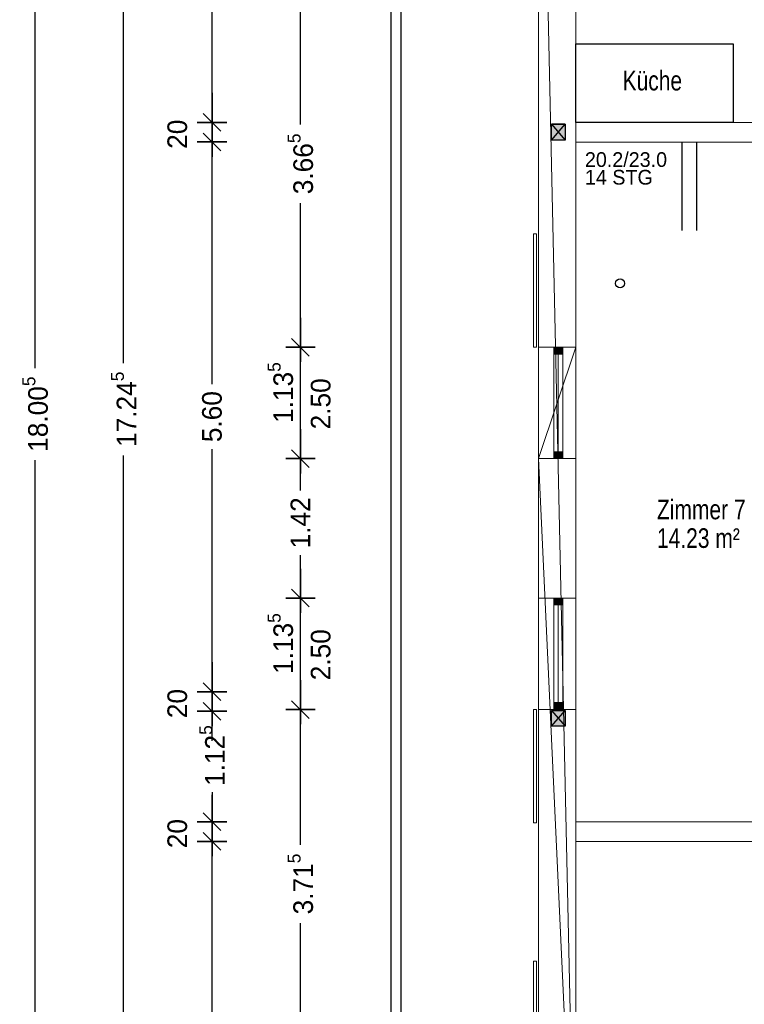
# Model space of a CAD drawing. Header units: metres. Extents: x -13 to 178, y 23 to 52.
# Tile 3 of 9: x 153.51 to 160.89, y 31.5 to 41.53. Entities that reach past the tile are written whole.
import ezdxf

# ---------------------------------------------------------------- set-up
doc = ezdxf.new("R2010")
doc.units = ezdxf.units.M
doc.header["$XCLIPFRAME"] = 2
doc.header["$PDMODE"] = 65
doc.linetypes.add('AUSGEZOGEN', pattern=[0])
for name, color, linetype, lineweight in [('Allgemein03', 7, 'AUSGEZOGEN', 25), ('Fenster', 7, 'AUSGEZOGEN', 13), ('Fensterbank', 7, 'AUSGEZOGEN', 13), ('Pfosten_ Stützen', 7, 'AUSGEZOGEN', 13), ('Raumbezeichnung', 7, 'AUSGEZOGEN', 13), ('Standard', 7, 'AUSGEZOGEN', 25), ('Treppe', 7, 'AUSGEZOGEN', 13), ('Verschattung', 7, 'AUSGEZOGEN', 13), ('Wand Holz nicht tragend', 7, 'AUSGEZOGEN', 13), ('Wand Holz tragend', 7, 'AUSGEZOGEN', 13), ('Wohnfläche-Rohbau', 7, 'AUSGEZOGEN', 13)]:
    doc.layers.add(name, color=color, linetype=linetype, lineweight=lineweight)
doc.styles.add('ARIAL', font='arial.ttf')
doc.styles.add('Posterama Text Light', font='txt')
doc.dimstyles.new('DIMSTYLE_3', dxfattribs={"dimtxt": 0.2, "dimasz": 0.3, "dimexe": 0, "dimexo": 1e-06, "dimgap": 0.1, "dimtad": 0, "dimdec": 3, "dimrnd": 0.005, "dimzin": 0, "dimdsep": 46, "dimtxsty": 'Posterama Text Light', "dimblk1": 'ALL_ML_STRICH', "dimblk2": 'ALL_ML_STRICH', "dimsah": 1, "dimcen": 0, "dimse1": 1, "dimse2": 1, "dimclrd": 7, "dimclre": 7, "dimclrt": 7, "dimadec": 0, "dimazin": 0, "dimtfac": 1, "dimtdec": 0, "dimtix": 1, "dimtmove": 2, "dimatfit": 3, "dimfxl": 0, "dimtzin": 0, "dimlwd": 0, "dimlwe": 25, "dimarcsym": 0})
doc.dimstyles.new('DIMSTYLE_6', dxfattribs={"dimtxt": 0.2, "dimasz": 0.3, "dimexe": 0, "dimexo": 1e-06, "dimgap": 0.1, "dimtad": 2, "dimdec": 1, "dimlfac": 100, "dimrnd": 0.5, "dimzin": 0, "dimdsep": 46, "dimtxsty": 'Posterama Text Light', "dimblk1": 'ALL_ML_STRICH', "dimblk2": 'ALL_ML_STRICH', "dimsah": 1, "dimcen": 0, "dimse1": 1, "dimse2": 1, "dimclrd": 7, "dimclre": 7, "dimclrt": 7, "dimadec": 0, "dimazin": 0, "dimtfac": 1, "dimtdec": 0, "dimtix": 1, "dimtmove": 2, "dimatfit": 3, "dimfxl": 0, "dimtvp": 1.2, "dimtzin": 0, "dimlwd": 0, "dimlwe": 25, "dimarcsym": 0})
doc.dimstyles.new('DIMSTYLE_7', dxfattribs={"dimtxt": 0.2, "dimasz": 0.3, "dimexe": 0, "dimexo": 1e-06, "dimgap": 0.1, "dimtad": 0, "dimrnd": 0.005, "dimzin": 0, "dimdsep": 46, "dimtxsty": 'Posterama Text Light', "dimblk1": 'ALL_ML_STRICH', "dimblk2": 'ALL_ML_STRICH', "dimsah": 1, "dimcen": 0, "dimse1": 1, "dimse2": 1, "dimclrd": 7, "dimclre": 7, "dimclrt": 7, "dimadec": 0, "dimazin": 0, "dimtfac": 1, "dimtdec": 0, "dimtix": 1, "dimtmove": 2, "dimatfit": 3, "dimfxl": 0, "dimtzin": 0, "dimlwd": 0, "dimlwe": 25, "dimarcsym": 0})
doc.dimstyles.new('DIMSTYLE_9', dxfattribs={"dimtxt": 0.2, "dimasz": 0.3, "dimexe": 0, "dimexo": 1e-06, "dimgap": 0.1, "dimtad": 2, "dimdec": 3, "dimrnd": 0.005, "dimzin": 0, "dimdsep": 46, "dimtxsty": 'Posterama Text Light', "dimblk1": 'ALL_ML_STRICH', "dimblk2": 'ALL_ML_STRICH', "dimsah": 1, "dimcen": 0, "dimse1": 1, "dimse2": 1, "dimclrd": 7, "dimclre": 7, "dimclrt": 7, "dimadec": 0, "dimazin": 0, "dimtfac": 1, "dimtdec": 0, "dimtix": 1, "dimtmove": 2, "dimatfit": 3, "dimfxl": 0, "dimtzin": 0, "dimlwd": 0, "dimlwe": 25, "dimarcsym": 0})
picture_1 = doc.add_image_def('image1.jpg', size_in_pixel=(256, 256))

# ---------------------------------------------------------------- blocks, each defined once
blk = doc.blocks.new('COMPLEXOBJECT_4')
at = {"layer": 'Standard', "linetype": 'AUSGEZOGEN', "lineweight": 25}
blk.add_hatch(color=31, dxfattribs=at).paths.add_polyline_path([(158.928, 40.305), (159.068, 40.305), (159.068, 40.465), (158.928, 40.465)])
at = {"layer": 'Standard', "color": 7, "linetype": 'AUSGEZOGEN', "lineweight": 25}
blk.add_lwpolyline([(158.928, 40.305), (158.928, 40.465), (159.068, 40.465), (159.068, 40.305), (158.928, 40.305)], close=True, dxfattribs=at)
blk = doc.blocks.new('COMPLEXOBJECT_6')
at = {"layer": 'Standard', "linetype": 'AUSGEZOGEN', "lineweight": 25}
blk.add_hatch(color=31, dxfattribs=at).paths.add_polyline_path([(158.928, 34.335), (159.068, 34.335), (159.068, 34.495), (158.928, 34.495)])
at = {"layer": 'Standard', "color": 7, "linetype": 'AUSGEZOGEN', "lineweight": 25}
blk.add_lwpolyline([(158.928, 34.335), (158.928, 34.495), (159.068, 34.495), (159.068, 34.335), (158.928, 34.335)], close=True, dxfattribs=at)
blk = doc.blocks.new('ALL_ML_STRICH')
at = {"color": 0, "linetype": 'ByBlock', "lineweight": -2}
for p, q in [((0, -0.5), (0, 0.5)), ((-1, 0), (0.5, 0)), ((-0.3, -0.3), (0.3, 0.3))]:
    blk.add_line(p, q, dxfattribs=at)
blk = doc.blocks.new('*D14')
at = {"layer": 'DEFPOINTS', "color": 7, "linetype": 'AUSGEZOGEN', "lineweight": 25}
for p in [(158.798, 46.485), (153.673, 28.482), (158.798, 28.482)]:
    blk.add_point(p, dxfattribs=at)
at = {"layer": 'Standard', "color": 7, "linetype": 'AUSGEZOGEN', "lineweight": -2}
for p, q in [((153.673, 37.982), (153.673, 46.485)), ((153.673, 28.482), (153.673, 37.042))]:
    blk.add_line(p, q, dxfattribs=at)
at = {"layer": 'Standard', "color": 7, "linetype": 'AUSGEZOGEN', "lineweight": 25, "xscale": 0.3, "yscale": 0.3, "zscale": 0.3}
for p, rotation in [((153.673, 46.485), 90), ((153.673, 28.482), 270)]:
    blk.add_blockref('ALL_ML_STRICH', p, dxfattribs=dict(at, rotation=rotation))
at = {"layer": 'Standard', "color": 7, "linetype": 'AUSGEZOGEN', "lineweight": 25, "insert": (153.673, 37.512), "char_height": 0.2, "width": 1.2, "attachment_point": 5, "rotation": 90, "style": 'Posterama Text Light'}
blk.add_mtext('\\A1;{\\A1;{18.00\\H0.132000;\\S5^ ;}}', dxfattribs=at)
blk = doc.blocks.new('*D46')
at = {"layer": 'DEFPOINTS', "color": 7, "linetype": 'AUSGEZOGEN', "lineweight": 25}
for p in [(159.178, 46.105), (154.573, 28.862), (159.178, 28.862)]:
    blk.add_point(p, dxfattribs=at)
at = {"layer": 'Standard', "color": 7, "linetype": 'AUSGEZOGEN', "lineweight": -2}
for p, q in [((154.573, 38.032), (154.573, 46.105)), ((154.573, 28.862), (154.573, 37.092))]:
    blk.add_line(p, q, dxfattribs=at)
at = {"layer": 'Standard', "color": 7, "linetype": 'AUSGEZOGEN', "lineweight": 25, "xscale": 0.3, "yscale": 0.3, "zscale": 0.3}
for p, rotation in [((154.573, 46.105), 90), ((154.573, 28.862), 270)]:
    blk.add_blockref('ALL_ML_STRICH', p, dxfattribs=dict(at, rotation=rotation))
at = {"layer": 'Standard', "color": 7, "linetype": 'AUSGEZOGEN', "lineweight": 25, "insert": (154.573, 37.562), "char_height": 0.2, "width": 1.2, "attachment_point": 5, "rotation": 90, "style": 'Posterama Text Light'}
blk.add_mtext('\\A1;{\\A1;{17.24\\H0.132000;\\S5^ ;}}', dxfattribs=at)
blk = doc.blocks.new('*D59')
at = {"layer": 'DEFPOINTS', "color": 7, "linetype": 'AUSGEZOGEN', "lineweight": 25}
for p in [(158.798, 34.503), (156.373, 30.787), (158.798, 30.787)]:
    blk.add_point(p, dxfattribs=at)
at = {"layer": 'Standard', "color": 7, "linetype": 'AUSGEZOGEN', "lineweight": -2}
for p, q in [((156.373, 33.126), (156.373, 34.503)), ((156.373, 30.787), (156.373, 32.326))]:
    blk.add_line(p, q, dxfattribs=at)
at = {"layer": 'Standard', "color": 7, "linetype": 'AUSGEZOGEN', "lineweight": 25, "xscale": 0.3, "yscale": 0.3, "zscale": 0.3}
for p, rotation in [((156.373, 34.503), 90), ((156.373, 30.787), 270)]:
    blk.add_blockref('ALL_ML_STRICH', p, dxfattribs=dict(at, rotation=rotation))
at = {"layer": 'Standard', "color": 7, "linetype": 'AUSGEZOGEN', "lineweight": 25, "insert": (156.373, 32.726), "char_height": 0.2, "width": 1, "attachment_point": 5, "rotation": 90, "style": 'Posterama Text Light'}
blk.add_mtext('\\A1;{\\A1;{3.71\\H0.132000;\\S5^ ;}}', dxfattribs=at)
blk = doc.blocks.new('*D60')
at = {"layer": 'DEFPOINTS', "color": 7, "linetype": 'AUSGEZOGEN', "lineweight": 25}
for p in [(158.798, 35.638), (156.373, 34.503), (158.798, 34.503)]:
    blk.add_point(p, dxfattribs=at)
at = {"layer": 'Standard', "color": 7, "linetype": 'AUSGEZOGEN', "lineweight": -2}
blk.add_line((156.373, 34.503), (156.373, 35.638), dxfattribs=at)
at = {"layer": 'Standard', "color": 7, "linetype": 'AUSGEZOGEN', "lineweight": 25, "xscale": 0.3, "yscale": 0.3, "zscale": 0.3}
for p, rotation in [((156.373, 35.638), 90), ((156.373, 34.503), 270)]:
    blk.add_blockref('ALL_ML_STRICH', p, dxfattribs=dict(at, rotation=rotation))
at = {"layer": 'Standard', "color": 7, "linetype": 'AUSGEZOGEN', "lineweight": 25, "insert": (156.17, 35.175), "char_height": 0.2, "width": 1, "attachment_point": 5, "rotation": 90, "style": 'Posterama Text Light'}
blk.add_mtext('\\A1;{\\A1;{1.13\\H0.132000;\\S5^ ;}}', dxfattribs=at)
at = {"layer": 'Standard', "color": 7, "linetype": 'AUSGEZOGEN', "lineweight": 25, "insert": (156.479, 34.801), "char_height": 0.2, "width": 0.01, "attachment_point": 1, "rotation": 90, "line_spacing_factor": 0.60241, "style": 'Posterama Text Light'}
blk.add_mtext('\\A1;{2.50\\H0.132000;\\S^ ;}', dxfattribs=at)
blk = doc.blocks.new('*D61')
at = {"layer": 'DEFPOINTS', "color": 7, "linetype": 'AUSGEZOGEN', "lineweight": 25}
for p in [(158.798, 37.059), (156.373, 35.638), (158.798, 35.638)]:
    blk.add_point(p, dxfattribs=at)
at = {"layer": 'Standard', "color": 7, "linetype": 'AUSGEZOGEN', "lineweight": -2}
for p, q in [((156.373, 36.735), (156.373, 37.059)), ((156.373, 35.638), (156.373, 36.075))]:
    blk.add_line(p, q, dxfattribs=at)
at = {"layer": 'Standard', "color": 7, "linetype": 'AUSGEZOGEN', "lineweight": 25, "xscale": 0.3, "yscale": 0.3, "zscale": 0.3}
for p, rotation in [((156.373, 37.059), 90), ((156.373, 35.638), 270)]:
    blk.add_blockref('ALL_ML_STRICH', p, dxfattribs=dict(at, rotation=rotation))
at = {"layer": 'Standard', "color": 7, "linetype": 'AUSGEZOGEN', "lineweight": 25, "insert": (156.373, 36.405), "char_height": 0.2, "width": 0.8, "attachment_point": 5, "rotation": 90, "style": 'Posterama Text Light'}
blk.add_mtext('\\A1;{\\A1;{1.42\\H0.132000;\\S^ ;}}', dxfattribs=at)
blk = doc.blocks.new('*D62')
at = {"layer": 'DEFPOINTS', "color": 7, "linetype": 'AUSGEZOGEN', "lineweight": 25}
for p in [(158.798, 38.194), (156.373, 37.059), (158.798, 37.059)]:
    blk.add_point(p, dxfattribs=at)
at = {"layer": 'Standard', "color": 7, "linetype": 'AUSGEZOGEN', "lineweight": -2}
blk.add_line((156.373, 37.059), (156.373, 38.194), dxfattribs=at)
at = {"layer": 'Standard', "color": 7, "linetype": 'AUSGEZOGEN', "lineweight": 25, "xscale": 0.3, "yscale": 0.3, "zscale": 0.3}
for p, rotation in [((156.373, 38.194), 90), ((156.373, 37.059), 270)]:
    blk.add_blockref('ALL_ML_STRICH', p, dxfattribs=dict(at, rotation=rotation))
at = {"layer": 'Standard', "color": 7, "linetype": 'AUSGEZOGEN', "lineweight": 25, "insert": (156.17, 37.732), "char_height": 0.2, "width": 1, "attachment_point": 5, "rotation": 90, "style": 'Posterama Text Light'}
blk.add_mtext('\\A1;{\\A1;{1.13\\H0.132000;\\S5^ ;}}', dxfattribs=at)
at = {"layer": 'Standard', "color": 7, "linetype": 'AUSGEZOGEN', "lineweight": 25, "insert": (156.479, 37.357), "char_height": 0.2, "width": 0.01, "attachment_point": 1, "rotation": 90, "line_spacing_factor": 0.60241, "style": 'Posterama Text Light'}
blk.add_mtext('\\A1;{2.50\\H0.132000;\\S^ ;}', dxfattribs=at)
blk = doc.blocks.new('*D63')
at = {"layer": 'DEFPOINTS', "color": 7, "linetype": 'AUSGEZOGEN', "lineweight": 25}
for p in [(158.798, 41.862), (156.373, 38.194), (158.798, 38.194)]:
    blk.add_point(p, dxfattribs=at)
at = {"layer": 'Standard', "color": 7, "linetype": 'AUSGEZOGEN', "lineweight": -2}
for p, q in [((156.373, 40.462), (156.373, 41.862)), ((156.373, 38.194), (156.373, 39.662))]:
    blk.add_line(p, q, dxfattribs=at)
at = {"layer": 'Standard', "color": 7, "linetype": 'AUSGEZOGEN', "lineweight": 25, "xscale": 0.3, "yscale": 0.3, "zscale": 0.3}
for p, rotation in [((156.373, 41.862), 90), ((156.373, 38.194), 270)]:
    blk.add_blockref('ALL_ML_STRICH', p, dxfattribs=dict(at, rotation=rotation))
at = {"layer": 'Standard', "color": 7, "linetype": 'AUSGEZOGEN', "lineweight": 25, "insert": (156.373, 40.062), "char_height": 0.2, "width": 1, "attachment_point": 5, "rotation": 90, "style": 'Posterama Text Light'}
blk.add_mtext('\\A1;{\\A1;{3.66\\H0.132000;\\S5^ ;}}', dxfattribs=at)
blk = doc.blocks.new('*D75')
at = {"layer": 'DEFPOINTS', "color": 7, "linetype": 'AUSGEZOGEN', "lineweight": 25}
for p in [(159.178, 33.16), (155.473, 28.862), (159.178, 28.862)]:
    blk.add_point(p, dxfattribs=at)
at = {"layer": 'Standard', "color": 7, "linetype": 'AUSGEZOGEN', "lineweight": -2}
for p, q in [((155.473, 31.344), (155.473, 33.16)), ((155.473, 28.862), (155.473, 30.684))]:
    blk.add_line(p, q, dxfattribs=at)
at = {"layer": 'Standard', "color": 7, "linetype": 'AUSGEZOGEN', "lineweight": 25, "xscale": 0.3, "yscale": 0.3, "zscale": 0.3}
for p, rotation in [((155.473, 33.16), 90), ((155.473, 28.862), 270)]:
    blk.add_blockref('ALL_ML_STRICH', p, dxfattribs=dict(at, rotation=rotation))
at = {"layer": 'Standard', "color": 7, "linetype": 'AUSGEZOGEN', "lineweight": 25, "insert": (155.473, 31.014), "char_height": 0.2, "width": 0.8, "attachment_point": 5, "rotation": 90, "style": 'Posterama Text Light'}
blk.add_mtext('\\A1;{\\A1;{4.30\\H0.132000;\\S^ ;}}', dxfattribs=at)
blk = doc.blocks.new('*D76')
at = {"layer": 'DEFPOINTS', "color": 7, "linetype": 'AUSGEZOGEN', "lineweight": 25}
for p in [(159.178, 33.36), (155.473, 33.16), (159.178, 33.16)]:
    blk.add_point(p, dxfattribs=at)
at = {"layer": 'Standard', "color": 7, "linetype": 'AUSGEZOGEN', "lineweight": -2}
blk.add_line((155.473, 33.16), (155.473, 33.36), dxfattribs=at)
at = {"layer": 'Standard', "color": 7, "linetype": 'AUSGEZOGEN', "lineweight": 25, "xscale": 0.3, "yscale": 0.3, "zscale": 0.3}
for p, rotation in [((155.473, 33.36), 90), ((155.473, 33.16), 270)]:
    blk.add_blockref('ALL_ML_STRICH', p, dxfattribs=dict(at, rotation=rotation))
at = {"layer": 'Standard', "color": 7, "linetype": 'AUSGEZOGEN', "lineweight": 25, "insert": (155.12, 33.239), "char_height": 0.2, "width": 0.8, "attachment_point": 5, "rotation": 90, "style": 'Posterama Text Light'}
blk.add_mtext('\\A1;{\\A1;{20\\H0.132000;\\S^ ;}}', dxfattribs=at)
blk = doc.blocks.new('*D77')
at = {"layer": 'DEFPOINTS', "color": 7, "linetype": 'AUSGEZOGEN', "lineweight": 25}
for p in [(159.178, 34.485), (155.473, 33.36), (159.178, 33.36)]:
    blk.add_point(p, dxfattribs=at)
at = {"layer": 'Standard', "color": 7, "linetype": 'AUSGEZOGEN', "lineweight": -2}
for p, q in [((155.473, 34.434), (155.473, 34.485)), ((155.473, 33.36), (155.473, 33.634))]:
    blk.add_line(p, q, dxfattribs=at)
at = {"layer": 'Standard', "color": 7, "linetype": 'AUSGEZOGEN', "lineweight": 25, "xscale": 0.3, "yscale": 0.3, "zscale": 0.3}
for p, rotation in [((155.473, 34.485), 90), ((155.473, 33.36), 270)]:
    blk.add_blockref('ALL_ML_STRICH', p, dxfattribs=dict(at, rotation=rotation))
at = {"layer": 'Standard', "color": 7, "linetype": 'AUSGEZOGEN', "lineweight": 25, "insert": (155.473, 34.034), "char_height": 0.2, "width": 1, "attachment_point": 5, "rotation": 90, "style": 'Posterama Text Light'}
blk.add_mtext('\\A1;{\\A1;{1.12\\H0.132000;\\S5^ ;}}', dxfattribs=at)
blk = doc.blocks.new('*D78')
at = {"layer": 'DEFPOINTS', "color": 7, "linetype": 'AUSGEZOGEN', "lineweight": 25}
for p in [(159.178, 34.685), (155.473, 34.485), (159.178, 34.485)]:
    blk.add_point(p, dxfattribs=at)
at = {"layer": 'Standard', "color": 7, "linetype": 'AUSGEZOGEN', "lineweight": -2}
blk.add_line((155.473, 34.485), (155.473, 34.685), dxfattribs=at)
at = {"layer": 'Standard', "color": 7, "linetype": 'AUSGEZOGEN', "lineweight": 25, "xscale": 0.3, "yscale": 0.3, "zscale": 0.3}
for p, rotation in [((155.473, 34.685), 90), ((155.473, 34.485), 270)]:
    blk.add_blockref('ALL_ML_STRICH', p, dxfattribs=dict(at, rotation=rotation))
at = {"layer": 'Standard', "color": 7, "linetype": 'AUSGEZOGEN', "lineweight": 25, "insert": (155.12, 34.564), "char_height": 0.2, "width": 0.8, "attachment_point": 5, "rotation": 90, "style": 'Posterama Text Light'}
blk.add_mtext('\\A1;{\\A1;{20\\H0.132000;\\S^ ;}}', dxfattribs=at)
blk = doc.blocks.new('*D79')
at = {"layer": 'DEFPOINTS', "color": 7, "linetype": 'AUSGEZOGEN', "lineweight": 25}
for p in [(159.178, 40.285), (155.473, 34.685), (159.178, 34.685)]:
    blk.add_point(p, dxfattribs=at)
at = {"layer": 'Standard', "color": 7, "linetype": 'AUSGEZOGEN', "lineweight": -2}
for p, q in [((155.473, 37.817), (155.473, 40.285)), ((155.473, 34.685), (155.473, 37.157))]:
    blk.add_line(p, q, dxfattribs=at)
at = {"layer": 'Standard', "color": 7, "linetype": 'AUSGEZOGEN', "lineweight": 25, "xscale": 0.3, "yscale": 0.3, "zscale": 0.3}
for p, rotation in [((155.473, 40.285), 90), ((155.473, 34.685), 270)]:
    blk.add_blockref('ALL_ML_STRICH', p, dxfattribs=dict(at, rotation=rotation))
at = {"layer": 'Standard', "color": 7, "linetype": 'AUSGEZOGEN', "lineweight": 25, "insert": (155.473, 37.487), "char_height": 0.2, "width": 0.8, "attachment_point": 5, "rotation": 90, "style": 'Posterama Text Light'}
blk.add_mtext('\\A1;{\\A1;{5.60\\H0.132000;\\S^ ;}}', dxfattribs=at)
blk = doc.blocks.new('*D80')
at = {"layer": 'DEFPOINTS', "color": 7, "linetype": 'AUSGEZOGEN', "lineweight": 25}
for p in [(159.178, 40.485), (155.473, 40.285), (159.178, 40.285)]:
    blk.add_point(p, dxfattribs=at)
at = {"layer": 'Standard', "color": 7, "linetype": 'AUSGEZOGEN', "lineweight": -2}
blk.add_line((155.473, 40.285), (155.473, 40.485), dxfattribs=at)
at = {"layer": 'Standard', "color": 7, "linetype": 'AUSGEZOGEN', "lineweight": 25, "xscale": 0.3, "yscale": 0.3, "zscale": 0.3}
for p, rotation in [((155.473, 40.485), 90), ((155.473, 40.285), 270)]:
    blk.add_blockref('ALL_ML_STRICH', p, dxfattribs=dict(at, rotation=rotation))
at = {"layer": 'Standard', "color": 7, "linetype": 'AUSGEZOGEN', "lineweight": 25, "insert": (155.12, 40.364), "char_height": 0.2, "width": 0.8, "attachment_point": 5, "rotation": 90, "style": 'Posterama Text Light'}
blk.add_mtext('\\A1;{\\A1;{20\\H0.132000;\\S^ ;}}', dxfattribs=at)
blk = doc.blocks.new('*D81')
at = {"layer": 'DEFPOINTS', "color": 7, "linetype": 'AUSGEZOGEN', "lineweight": 25}
for p in [(159.178, 46.105), (155.473, 40.485), (159.178, 40.485)]:
    blk.add_point(p, dxfattribs=at)
at = {"layer": 'Standard', "color": 7, "linetype": 'AUSGEZOGEN', "lineweight": -2}
for p, q in [((155.473, 43.645), (155.473, 46.105)), ((155.473, 40.485), (155.473, 42.985))]:
    blk.add_line(p, q, dxfattribs=at)
at = {"layer": 'Standard', "color": 7, "linetype": 'AUSGEZOGEN', "lineweight": 25, "xscale": 0.3, "yscale": 0.3, "zscale": 0.3}
for p, rotation in [((155.473, 46.105), 90), ((155.473, 40.485), 270)]:
    blk.add_blockref('ALL_ML_STRICH', p, dxfattribs=dict(at, rotation=rotation))
at = {"layer": 'Standard', "color": 7, "linetype": 'AUSGEZOGEN', "lineweight": 25, "insert": (155.473, 43.315), "char_height": 0.2, "width": 0.8, "attachment_point": 5, "rotation": 90, "style": 'Posterama Text Light'}
blk.add_mtext('\\A1;{\\A1;{5.62\\H0.132000;\\S^ ;}}', dxfattribs=at)

msp = doc.modelspace()

# ---------------------------------------------------------------- hatches: boundary and pattern name
at = {"layer": 'Fenster'}
for points in [[(158.9528, 38.1244), (158.9528, 38.1944), (159.0448, 38.1944), (159.0448, 38.1244)], [(158.9528, 37.0594), (158.9528, 37.1294), (159.0448, 37.1294), (159.0448, 37.0594)], [(158.9528, 35.5684), (158.9528, 35.6384), (159.0448, 35.6384), (159.0448, 35.5684)], [(158.9528, 34.5034), (158.9528, 34.5734), (159.0448, 34.5734), (159.0448, 34.5034)]]:
    msp.add_hatch(color=9, dxfattribs=at).paths.add_polyline_path(points, flags=0)

# ---------------------------------------------------------------- linework, layer by layer
at = {"layer": 'Allgemein03', "color": 7, "linetype": 'AUSGEZOGEN', "lineweight": 25}
for p, q in [((159.1778, 40.4848), (159.1778, 41.2848)), ((159.1778, 41.2848), (160.7778, 41.2848)), ((160.7778, 41.2848), (160.7778, 40.4848)), ((160.7778, 40.4848), (159.1778, 40.4848))]:
    msp.add_line(p, q, dxfattribs=at)
at = {"layer": 'Allgemein03', "color": 252, "linetype": 'AUSGEZOGEN', "lineweight": 25}
msp.add_line((160.409, 39.3848), (160.409, 40.2848), dxfattribs=at)
msp.add_lwpolyline([(160.2591, 39.3849), (160.259, 39.3848), (160.259, 40.2848)], dxfattribs=at)
at = {"layer": 'Fenster'}
for points in [[(158.9528, 38.1244), (158.9528, 38.1944), (159.0448, 38.1944), (159.0448, 38.1244), (158.9528, 38.1244)], [(158.9528, 37.1294), (158.9528, 38.1244), (159.0448, 38.1244), (159.0448, 37.1294), (158.9528, 37.1294)], [(158.9528, 37.0594), (158.9528, 37.1294), (159.0448, 37.1294), (159.0448, 37.0594), (158.9528, 37.0594)], [(158.9528, 35.5684), (158.9528, 35.6384), (159.0448, 35.6384), (159.0448, 35.5684), (158.9528, 35.5684)], [(158.9528, 34.5734), (158.9528, 35.5684), (159.0448, 35.5684), (159.0448, 34.5734), (158.9528, 34.5734)], [(158.9528, 34.5034), (158.9528, 34.5734), (159.0448, 34.5734), (159.0448, 34.5034), (158.9528, 34.5034)]]:
    msp.add_lwpolyline(points, close=True, dxfattribs=at)
for points in [[(158.9988, 37.1294, 3.4), (158.9988, 38.1244, 3.4), (158.9988, 38.1244, 5.76), (158.9988, 37.1294, 5.76)], [(158.9988, 34.5734, 3.4), (158.9988, 35.5684, 3.4), (158.9988, 35.5684, 5.76), (158.9988, 34.5734, 5.76)]]:
    msp.add_3dface(points, dxfattribs=at)
at = {"layer": 'Fensterbank', "color": 7, "linetype": 'AUSGEZOGEN', "lineweight": 18}
for p, q in [((158.7978, 37.0594), (158.7978, 38.1944)), ((159.1778, 37.0594), (159.1778, 38.1944)), ((158.7978, 34.5034), (158.7978, 35.6384)), ((159.1778, 34.5034), (159.1778, 35.6384))]:
    msp.add_line(p, q, dxfattribs=at)
at = {"layer": 'Standard', "color": 7, "linetype": 'AUSGEZOGEN', "lineweight": 25}
for points in [[(157.2978, 26.9819), (157.2978, 47.9848), (174.2978, 47.9848), (174.2978, 26.9819), (157.2978, 26.9819)], [(157.2978, 26.9819), (157.2978, 47.9848), (174.2978, 47.9848), (174.2978, 26.9819), (157.2978, 26.9819)], [(157.3978, 27.0819), (157.3978, 47.8848), (174.1978, 47.8848), (174.1978, 27.0819), (157.3978, 27.0819)], [(157.3978, 27.0819), (157.3978, 47.8848), (174.1978, 47.8848), (174.1978, 27.0819), (157.3978, 27.0819)]]:
    msp.add_lwpolyline(points, close=True, dxfattribs=at)
for points in [[(158.9278, 40.3048), (159.0678, 40.4648), (158.9278, 40.4648), (159.0678, 40.3048)], [(158.9278, 34.3348), (159.0678, 34.4948), (158.9278, 34.4948), (159.0678, 34.3348)]]:
    msp.add_lwpolyline(points, dxfattribs=at)
at = {"layer": 'Treppe', "color": 7, "linetype": 'AUSGEZOGEN', "lineweight": 25}
msp.add_circle((159.6278, 38.8448), 0.046, dxfattribs=at)
at = {"layer": 'Verschattung'}
for points in [[(158.7478, 39.3494), (158.7478, 38.1944), (158.7778, 38.1944), (158.7778, 39.3494), (158.7478, 39.3494)], [(158.7478, 33.3484), (158.7478, 34.5034), (158.7778, 34.5034), (158.7778, 33.3484), (158.7478, 33.3484)], [(158.7478, 31.9415), (158.7478, 30.7865), (158.7778, 30.7865), (158.7778, 31.9415), (158.7478, 31.9415)]]:
    msp.add_lwpolyline(points, close=True, dxfattribs=at)

# ---------------------------------------------------------------- block references
at = {"layer": 'Standard', "color": 31, "linetype": 'AUSGEZOGEN', "lineweight": 25}
for name in ['COMPLEXOBJECT_4', 'COMPLEXOBJECT_6']:
    msp.add_blockref(name, (0, 0), dxfattribs=at)

# ---------------------------------------------------------------- texts
at = {"insert": (160.0026, 36.7716), "char_height": 0.2, "width": 0.054754, "attachment_point": 7, "style": 'ARIAL'}
msp.add_mtext('}\\P', dxfattribs=at)
at = {"layer": 'Pfosten_ Stützen', "color": 7, "linetype": 'AUSGEZOGEN', "lineweight": 25, "insert": (159.956, 40.8073), "char_height": 0.2, "width": 0.72, "attachment_point": 8, "style": 'Posterama Text Light'}
msp.add_mtext('\\A1;{\\fPosterama Text Light|i0|b0;\\H0.200000;\\W0.800000;\\C7;Küche}\\P', dxfattribs=at)
at = {"layer": 'Raumbezeichnung', "insert": (160.0026, 36.4384), "char_height": 0.2, "width": 1.034667, "attachment_point": 7, "style": 'Posterama Text Light'}
msp.add_mtext('\\A1;{\\fPosterama Text Light|i0|b0;\\H0.200000;\\W0.800000;\\C7;Zimmer 7}\\P', dxfattribs=at)
at = {"layer": 'Wand Holz tragend', "color": 7, "linetype": 'AUSGEZOGEN', "lineweight": 25, "char_height": 0.15, "attachment_point": 1, "style": 'Posterama Text Light'}
for s, insert, width in [('\\A1;{\\fPosterama Text Light|i0|b0;\\H0.150000;\\W1.000000;\\C7;20.2/23.0}\\P', (159.2696, 40.1808), 0.97), ('\\A1;{\\fPosterama Text Light|i0|b0;\\H0.150000;\\W1.000000;\\C7;14 STG}\\P', (159.2696, 40.0008), 0.7125)]:
    msp.add_mtext(s, dxfattribs=dict(at, insert=insert, width=width))
at = {"layer": 'Wohnfläche-Rohbau', "insert": (160.0026, 36.1468), "char_height": 0.2, "width": 0.906667, "attachment_point": 7, "style": 'Posterama Text Light'}
msp.add_mtext('\\A1;{\\fPosterama Text Light|i0|b0;\\H0.200000;\\W0.800000;\\C7;14.23 m²}\\P', dxfattribs=at)

# ---------------------------------------------------------------- dimensions: what is measured, and where the dimension line sits
at = {"layer": 'Standard', "color": 7, "linetype": 'AUSGEZOGEN', "lineweight": 25}
for base, p1, p2, dimstyle, picture, middle in [((153.6732, 46.4848), (158.7978, 28.4819), (158.7978, 46.4848), 'DIMSTYLE_3', '*D14', (153.6732, 37.5121)), ((154.5732, 46.1048), (159.1778, 28.8619), (159.1778, 46.1048), 'DIMSTYLE_3', '*D46', (154.5732, 37.5615)), ((155.4732, 46.1048), (159.1778, 40.4848), (159.1778, 46.1048), 'DIMSTYLE_7', '*D81', (155.4732, 43.3155)), ((156.3732, 41.8617), (158.7978, 38.1944), (158.7978, 41.8617), 'DIMSTYLE_3', '*D63', (156.3732, 40.0623)), ((155.4732, 40.4848), (159.1778, 40.2848), (159.1778, 40.4848), 'DIMSTYLE_6', '*D80', (155.1204, 40.3637)), ((155.4732, 40.2848), (159.1778, 34.6848), (159.1778, 40.2848), 'DIMSTYLE_7', '*D79', (155.4732, 37.4869)), ((156.3732, 37.0594), (158.7978, 35.6384), (158.7978, 37.0594), 'DIMSTYLE_7', '*D61', (156.3732, 36.4048)), ((155.4732, 34.6848), (159.1778, 34.4848), (159.1778, 34.6848), 'DIMSTYLE_6', '*D78', (155.1204, 34.5637)), ((155.4732, 34.4848), (159.1778, 33.3598), (159.1778, 34.4848), 'DIMSTYLE_3', '*D77', (155.4732, 34.0338)), ((156.3732, 34.5034), (158.7978, 30.7865), (158.7978, 34.5034), 'DIMSTYLE_3', '*D59', (156.3732, 32.7265)), ((155.4732, 33.3598), (159.1778, 33.1598), (159.1778, 33.3598), 'DIMSTYLE_6', '*D76', (155.1204, 33.2387)), ((155.4732, 33.1598), (159.1778, 28.8619), (159.1778, 33.1598), 'DIMSTYLE_7', '*D75', (155.4732, 31.0144))]:
    dim = msp.add_linear_dim(base=base, p1=p1, p2=p2, angle=90, dimstyle=dimstyle, override={"dimpost": '<>', "dimclrd": 7, "dimclre": 7, "dimclrt": 7, "dimlwd": 0, "dimlwe": 25}, dxfattribs=at)
    dim.commit()
    dim.dimension.update_dxf_attribs({"geometry": picture, "text_midpoint": middle, "dimtype": 160})
for base, p1, p2, picture, middle in [((156.3732, 38.1944), (158.7978, 37.0594), (158.7978, 38.1944), '*D62', (156.1704, 37.7315)), ((156.3732, 35.6384), (158.7978, 34.5034), (158.7978, 35.6384), '*D60', (156.1704, 35.1755))]:
    dim = msp.add_linear_dim(base=base, p1=p1, p2=p2, angle=90, text='<>\\X\\A1;{2.50\\H0.132000;\\S^ ;}', dimstyle='DIMSTYLE_9', override={"dimpost": '<>', "dimclrd": 7, "dimclre": 7, "dimclrt": 7, "dimlwd": 0, "dimlwe": 25}, dxfattribs=at)
    dim.commit()
    dim.dimension.update_dxf_attribs({"geometry": picture, "text_midpoint": middle, "dimtype": 160})

# ---------------------------------------------------------------- pictures from other files: only their frames are drawn
at = {"layer": 'Wand Holz nicht tragend', "lineweight": 18}
image = msp.add_image(picture_1, insert=(163.7978, 40.4848), size_in_units=(2.56, 2.56), rotation=-180, dxfattribs=at)
image.set_boundary_path([(118, 255.5), (461.5, 255.5), (461.5, 235.5), (118, 235.5), (118, 255.5), (2, 255.5), (29.5, 255.5), (29.5, 235.5), (-0.5, 235.5), (-0.5, 250.5), (2, 250.5), (2, 255.5), (118, 255.5)])
image.dxf.flags = 15
image = msp.add_image(picture_1, insert=(159.1778, 33.1598), size_in_units=(2.56, 2.56), dxfattribs=at)
image.set_boundary_path([(-0.5, 255.5), (259, 255.5), (259, 235.5), (-0.5, 235.5), (-0.5, 255.5)])
image.dxf.flags = 15
at = {"layer": 'Wand Holz tragend', "lineweight": 18}
image = msp.add_image(picture_1, insert=(158.7978, 46.1048), size_in_units=(2.56, 2.56), rotation=-90, dxfattribs=at)
image.set_boundary_path([(1159.644, 255.5), (1531.326, 255.5), (1531.326, 217.5), (1159.644, 217.5), (1159.644, 255.5), (-0.5, 255.5), (310.307, 255.5), (310.307, 217.5), (-0.5, 217.5), (-0.5, 255.5), (1723.786, 217.5), (1644.826, 217.5), (1644.826, 255.5), (1723.786, 255.5), (1723.786, 217.5), (904.04, 255.5), (1046.144, 255.5), (1046.144, 217.5), (904.04, 217.5), (904.04, 255.5), (790.54, 217.5), (423.807, 217.5), (423.807, 255.5), (790.54, 255.5), (790.54, 217.5), (904.04, 255.5), (1723.786, 217.5), (-0.5, 255.5), (1159.644, 255.5)])
image.dxf.flags = 15

doc.saveas('drawing.dxf')
